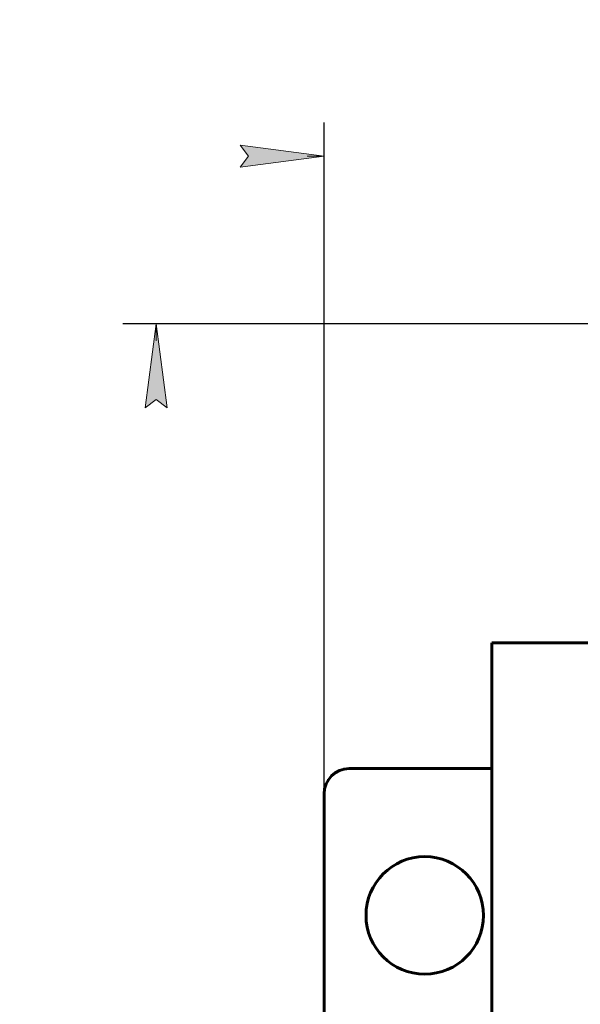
# Model space of a CAD drawing. Header units: millimetres. Extents: x 0 to 420, y 0 to 594.
# Tile 10 of 16: x 81 to 114, y 302 to 361. Entities that reach past the tile are written whole.
import ezdxf

# ---------------------------------------------------------------- set-up
doc = ezdxf.new("R2010")
doc.units = ezdxf.units.MM
doc.linetypes.add('K5LT_BASIC', pattern=[0])
doc.linetypes.add('K5LT_THIN', pattern=[0])
doc.layers.add('Системный слой', color=7, linetype='Continuous')
doc.styles.add('KDIMTEXTSTYLE', font='GOST_AU.SHX', dxfattribs={"width": 0.96, "oblique": 15, "height": 5})
doc.dimstyles.new('KDIMSTYLE (0.50)', dxfattribs={"dimtxt": 5, "dimasz": 1, "dimexe": 2, "dimexo": 0, "dimgap": 1, "dimtad": 1, "dimlfac": 2, "dimtxsty": 'KDIMTEXTSTYLE', "dimsah": 1, "dimcen": 0, "dimdle": 1, "dimadec": 0, "dimazin": 0, "dimtfac": 0.667, "dimtmove": 0, "dimatfit": 3, "dimfxl": 1, "dimtvp": 1, "dimtolj": 1, "dimtzin": 0, "dimarcsym": 0})

# ---------------------------------------------------------------- blocks, each defined once
blk = doc.blocks.new('U31')
at = {"layer": 'Системный слой', "color": 150, "linetype": 'K5LT_BASIC', "lineweight": 60, "true_color": 0x0080ff}
blk.add_line((108.825, 323.366), (132.995, 323.366), dxfattribs=at)
blk = doc.blocks.new('KDIMARROW_01')
at = {"layer": 'Системный слой'}
blk.add_hatch(color=0, dxfattribs=at).paths.add_polyline_path([(-5, -0.658), (0, 0), (-5, 0.658), (-4.5, 0)])
at = {"layer": 'Системный слой', "color": 0, "linetype": 'K5LT_THIN', "lineweight": 18}
for p, q in [((-4.5, 0), (-5, 0.658)), ((-5, 0.658), (0, 0)), ((0, 0), (-5, -0.658)), ((-5, -0.658), (-4.5, 0)), ((0, 0), (-1, 0))]:
    blk.add_line(p, q, dxfattribs=at)

msp = doc.modelspace()

# ---------------------------------------------------------------- linework, layer by layer
at = {"layer": 'Системный слой', "color": 150, "linetype": 'K5LT_BASIC', "lineweight": 60, "true_color": 0x0080ff}
for p, q in [((108.8251, 321.8659), (108.8251, 323.3659)), ((108.8251, 299.8659), (108.8251, 321.8659)), ((108.8251, 315.8659), (100.3251, 315.8659)), ((98.8251, 314.3659), (98.8251, 299.8659))]:
    msp.add_line(p, q, dxfattribs=at)
msp.add_circle((104.8251, 307.1159), 3.5, dxfattribs=at)
msp.add_arc((100.3251, 314.3659), 1.5, 90, 180, dxfattribs=at)

# ---------------------------------------------------------------- block references
at = {"layer": 'Системный слой'}
msp.add_blockref('U31', (0, 0), dxfattribs=at)

# ---------------------------------------------------------------- dimensions: what is measured, and where the dimension line sits
at = {"layer": 'Системный слой', "color": 7}
msp.add_linear_dim(base=(98.8251, 352.3659), p1=(218.8251, 228.5659), p2=(98.8251, 228.5659), location=(158.8251, 352.3659), text='\\H5.0;\\W0.965;\\Q15;\\H5.0;\\W0.965;\\Q15;\\Q15;Ш', dimstyle='KDIMSTYLE (0.50)', override={"dimexo": 0, "dimblk1": 'KDIMARROW_01', "dimblk2": 'KDIMARROW_01', "dimse1": 0, "dimse2": 0, "dimclrt": 7, "dimtolj": 1}, dxfattribs=at).render()
msp.add_linear_dim(base=(88.8251, 342.3659), p1=(109.5751, 211.8159), p2=(144.0751, 342.3659), angle=90, location=(88.8251, 277.0909), text='\\H5.0;\\W0.965;\\Q15;\\H5.0;\\W0.965;\\Q15;\\Q15;В', dimstyle='KDIMSTYLE (0.50)', override={"dimexo": 0, "dimblk1": 'KDIMARROW_01', "dimblk2": 'KDIMARROW_01', "dimse1": 0, "dimse2": 0, "dimclrt": 7, "dimtolj": 1}, dxfattribs=at).render()

doc.saveas('drawing.dxf')
